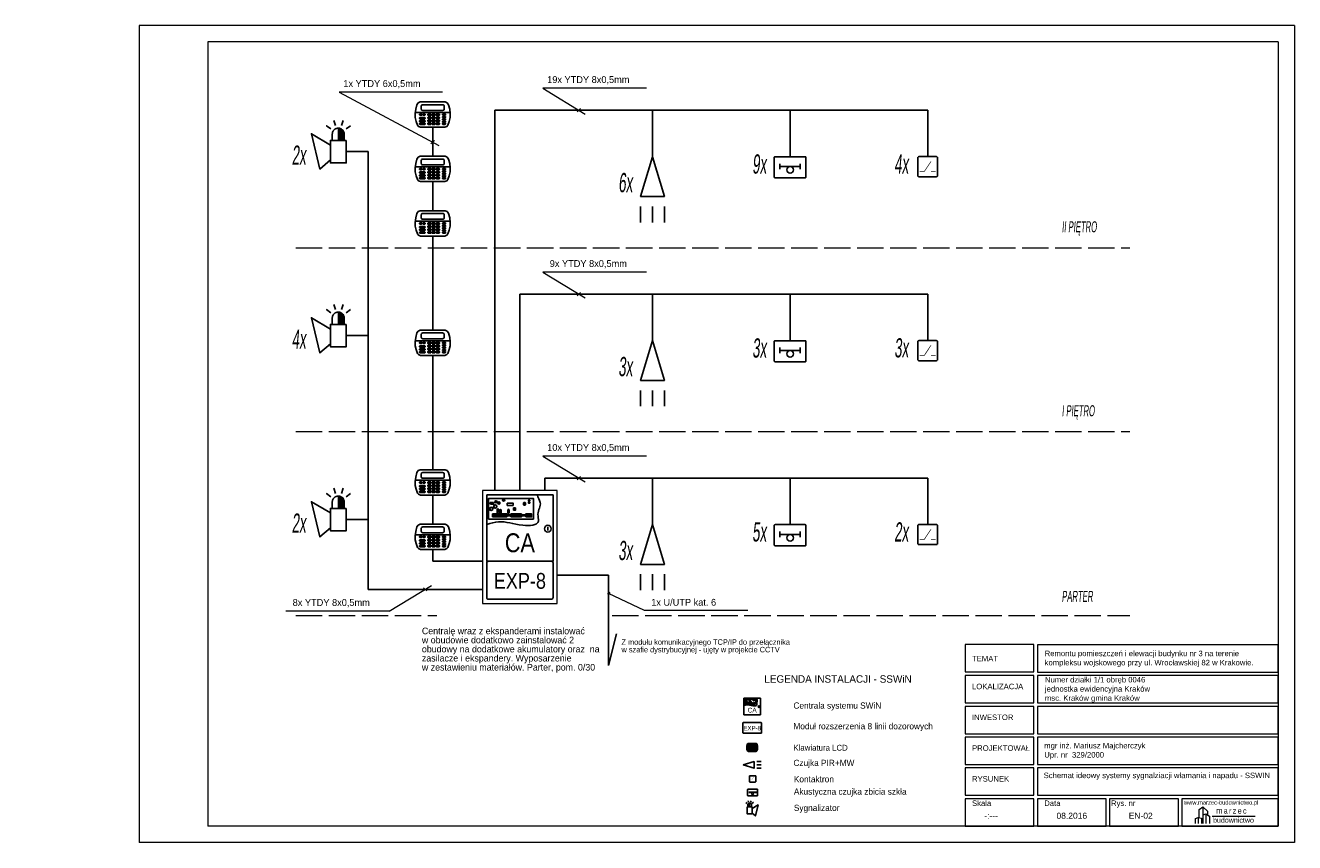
# Model space of a CAD drawing. Header units: centimetres. Extents: x 74448 to 96987, y -37016 to -10817.
# Tile 110 of 174: x 83427 to 88040, y -37016 to -34046. Entities that reach past the tile are written whole.
import ezdxf
from ezdxf.enums import TextEntityAlignment as Align

# ---------------------------------------------------------------- set-up
doc = ezdxf.new("R2010")
doc.units = ezdxf.units.CM
doc.header["$LTSCALE"] = 0.02
doc.linetypes.add('ACAD_ISO02W100', pattern=[15, 12, -3])
doc.layers.get('0').update_dxf_attribs({"color": 8, "lineweight": 13})
doc.layers.add('_pk_opis legenda', color=7, linetype='Continuous')
doc.layers.add('okablowanie', color=7, linetype='Continuous')
for name, color, linetype, lineweight in [('_pk_tabelka', 7, 'Continuous', 15), ('CCTV', 7, 'Continuous', 25), ('ei30', 8, 'Continuous', 13), ('linia', 7, 'Continuous', 5), ('SSWiN', 7, 'Continuous', 25)]:
    doc.layers.add(name, color=color, linetype=linetype, lineweight=lineweight)
doc.styles.add('1-100', font='arial.ttf', dxfattribs={"width": 0.5, "oblique": 5, "height": 20})
doc.styles.add('AAT', font='ARIALN.TTF')
doc.styles.add('ARCH. STANDARD', font='arial.ttf')
doc.styles.get("Standard").update_dxf_attribs({"font": 'arial.ttf', "height": 12})
doc.styles.add('Tomasz_W legenda', font='TCM_____.TTF')

# ---------------------------------------------------------------- blocks, each defined once
blk = doc.blocks.new('AAT_PIR')
at = {"ltscale": 50}
blk.add_lwpolyline([(0, 0), (22.5, 6.75), (22.5, -6.75)], close=True, dxfattribs=at)
for points in [[(28.125, 6.75), (37.125, 6.75)], [(28.125, 0), (37.125, 0)], [(28.125, -6.75), (37.125, -6.75)]]:
    blk.add_lwpolyline(points, dxfattribs=at)
blk = doc.blocks.new('AAT_EKSPENDER 8WE')
blk.add_lwpolyline([(18, -12.02), (1, -12.02, -0.414214), (0, -11.02), (0, 11.02, -0.414214), (1, 12.02), (41.04, 12.02, -0.414214), (42.04, 11.02), (42.04, -11.02, -0.414214), (41.04, -12.02), (1, -12.02)], format="xyb")
at = {"insert": (21.02, -0.5), "char_height": 10, "width": 40.0448, "attachment_point": 5, "style": 'AAT'}
blk.add_mtext('EXP-8', dxfattribs=at)
blk = doc.blocks.new('AAT_CENTRALA SWN')
h = blk.add_hatch(color=256)
h.dxf.hatch_style = 1
h.paths.add_polyline_path([(4.95, 8.88), (4.62, 8.88), (4.62, 8.55), (4.95, 8.55)])
h = blk.add_hatch(color=256)
h.dxf.hatch_style = 1
h.paths.add_polyline_path([(5.82, 8.88), (5.49, 8.88), (5.49, 8.55), (5.82, 8.55)])
h = blk.add_hatch(color=256)
h.dxf.hatch_style = 1
h.paths.add_polyline_path([(6.69, 8.88), (6.36, 8.88), (6.36, 8.55), (6.69, 8.55)])
h = blk.add_hatch(color=256)
h.dxf.hatch_style = 1
h.paths.add_polyline_path([(7.56, 8.88), (7.23, 8.88), (7.23, 8.55), (7.56, 8.55)])
h = blk.add_hatch(color=256)
h.dxf.hatch_style = 1
h.paths.add_polyline_path([(8.43, 8.88), (8.11, 8.88), (8.11, 8.55), (8.43, 8.55)])
h = blk.add_hatch(color=256)
h.dxf.hatch_style = 1
h.paths.add_polyline_path([(9.31, 8.88), (8.98, 8.88), (8.98, 8.55), (9.31, 8.55)])
h = blk.add_hatch(color=256)
h.dxf.hatch_style = 1
h.paths.add_polyline_path([(10.18, 8.88), (9.85, 8.88), (9.85, 8.55), (10.18, 8.55)])
h = blk.add_hatch(color=256)
h.dxf.hatch_style = 1
h.paths.add_polyline_path([(11.05, 8.88), (10.72, 8.88), (10.72, 8.55), (11.05, 8.55)])
h = blk.add_hatch(color=256)
h.dxf.hatch_style = 1
h.paths.add_polyline_path([(11.92, 8.88), (11.59, 8.88), (11.59, 8.55), (11.92, 8.55)])
h = blk.add_hatch(color=256)
h.dxf.hatch_style = 1
h.paths.add_polyline_path([(12.79, 8.88), (12.46, 8.88), (12.46, 8.55), (12.79, 8.55)])
h = blk.add_hatch(color=256)
h.dxf.hatch_style = 1
h.paths.add_polyline_path([(13.66, 8.88), (13.33, 8.88), (13.33, 8.55), (13.66, 8.55)])
h = blk.add_hatch(color=256)
h.dxf.hatch_style = 1
h.paths.add_polyline_path([(14.53, 8.88), (14.21, 8.88), (14.21, 8.55), (14.53, 8.55)])
h = blk.add_hatch(color=256)
h.dxf.hatch_style = 1
h.paths.add_polyline_path([(18.53, 8.88), (18.2, 8.88), (18.2, 8.55), (18.53, 8.55)])
h = blk.add_hatch(color=256)
h.dxf.hatch_style = 1
h.paths.add_polyline_path([(19.4, 8.88), (19.07, 8.88), (19.07, 8.55), (19.4, 8.55)])
h = blk.add_hatch(color=256)
h.dxf.hatch_style = 1
h.paths.add_polyline_path([(20.27, 8.88), (19.94, 8.88), (19.94, 8.55), (20.27, 8.55)])
h = blk.add_hatch(color=256)
h.dxf.hatch_style = 1
h.paths.add_polyline_path([(21.14, 8.88), (20.81, 8.88), (20.81, 8.55), (21.14, 8.55)])
h = blk.add_hatch(color=256)
h.dxf.hatch_style = 1
h.paths.add_polyline_path([(22.01, 8.88), (21.68, 8.88), (21.68, 8.55), (22.01, 8.55)])
h = blk.add_hatch(color=256)
h.dxf.hatch_style = 1
h.paths.add_polyline_path([(22.88, 8.88), (22.55, 8.88), (22.55, 8.55), (22.88, 8.55)])
h = blk.add_hatch(color=256)
h.dxf.hatch_style = 1
h.paths.add_polyline_path([(23.75, 8.88), (23.43, 8.88), (23.43, 8.55), (23.75, 8.55)])
h = blk.add_hatch(color=256)
h.dxf.hatch_style = 1
h.paths.add_polyline_path([(24.63, 8.88), (24.3, 8.88), (24.3, 8.55), (24.63, 8.55)])
h = blk.add_hatch(color=256)
h.dxf.hatch_style = 1
h.paths.add_polyline_path([(25.5, 8.88), (25.17, 8.88), (25.17, 8.55), (25.5, 8.55)])
h = blk.add_hatch(color=256)
h.dxf.hatch_style = 1
h.paths.add_polyline_path([(29.49, 8.88), (29.16, 8.88), (29.16, 8.55), (29.49, 8.55)])
h = blk.add_hatch(color=256)
h.dxf.hatch_style = 1
h.paths.add_polyline_path([(30.36, 8.88), (30.03, 8.88), (30.03, 8.55), (30.36, 8.55)])
h = blk.add_hatch(color=256)
h.dxf.hatch_style = 1
h.paths.add_polyline_path([(31.23, 8.88), (30.9, 8.88), (30.9, 8.55), (31.23, 8.55)])
h = blk.add_hatch(color=256)
h.dxf.hatch_style = 1
h.paths.add_polyline_path([(32.1, 8.88), (31.77, 8.88), (31.77, 8.55), (32.1, 8.55)])
h = blk.add_hatch(color=256)
h.dxf.hatch_style = 1
h.paths.add_polyline_path([(32.97, 8.88), (32.65, 8.88), (32.65, 8.55), (32.97, 8.55)])
for p, q in [((3.96, 18.97), (3.96, 17.83)), ((31.91, 20.69), (30.97, 20.69)), ((30.97, 20.69), (30.97, 20.62)), ((30.97, 19.98), (30.97, 20.04)), ((31.91, 19.98), (30.97, 19.98)), ((31.91, 19.27), (30.97, 19.27)), ((30.97, 19.27), (30.97, 19.2)), ((31.01, 20.69), (31.01, 20.62)), ((31.01, 19.98), (31.01, 20.04)), ((31.01, 19.27), (31.01, 19.2)), ((31.06, 20.69), (31.06, 20.62)), ((31.06, 19.98), (31.06, 20.04)), ((31.06, 19.27), (31.06, 19.2)), ((31.1, 20.69), (31.1, 20.62)), ((31.1, 19.98), (31.1, 20.04)), ((31.1, 19.27), (31.1, 19.2)), ((31.15, 20.69), (31.15, 20.62)), ((31.15, 19.98), (31.15, 20.04)), ((31.15, 19.27), (31.15, 19.2)), ((31.19, 20.69), (31.19, 20.62)), ((31.19, 19.98), (31.19, 20.04)), ((31.19, 19.27), (31.19, 19.2)), ((31.24, 20.69), (31.24, 20.62)), ((31.24, 19.98), (31.24, 20.04)), ((31.24, 19.27), (31.24, 19.2)), ((31.28, 20.69), (31.28, 20.62)), ((31.28, 19.98), (31.28, 20.04)), ((31.28, 19.27), (31.28, 19.2)), ((31.33, 20.69), (31.33, 20.62)), ((31.33, 19.98), (31.33, 20.04)), ((31.33, 19.27), (31.33, 19.2)), ((31.37, 20.69), (31.37, 20.62)), ((31.37, 19.98), (31.37, 20.04)), ((31.37, 19.27), (31.37, 19.2)), ((31.41, 20.69), (31.41, 20.62)), ((31.41, 19.27), (31.41, 19.2)), ((31.42, 19.98), (31.42, 20.04)), ((31.46, 20.69), (31.46, 20.62)), ((31.46, 19.98), (31.46, 20.04)), ((31.46, 19.27), (31.46, 19.2)), ((31.5, 20.69), (31.5, 20.62)), ((31.5, 19.27), (31.5, 19.2)), ((31.51, 19.98), (31.51, 20.04)), ((31.55, 20.69), (31.55, 20.62)), ((31.55, 19.98), (31.55, 20.04)), ((31.55, 19.27), (31.55, 19.2)), ((31.59, 20.69), (31.59, 20.62)), ((31.59, 19.98), (31.59, 20.04)), ((31.59, 19.27), (31.59, 19.2)), ((31.64, 20.69), (31.64, 20.62)), ((31.64, 19.98), (31.64, 20.04)), ((31.64, 19.27), (31.64, 19.2)), ((31.68, 20.69), (31.68, 20.62)), ((31.68, 19.98), (31.68, 20.04)), ((31.68, 19.27), (31.68, 19.2)), ((31.73, 20.69), (31.73, 20.62)), ((31.73, 19.98), (31.73, 20.04)), ((31.73, 19.27), (31.73, 19.2)), ((31.77, 20.69), (31.77, 20.62)), ((31.77, 19.98), (31.77, 20.04)), ((31.77, 19.27), (31.77, 19.2)), ((31.82, 20.69), (31.82, 20.62)), ((31.82, 19.98), (31.82, 20.04)), ((31.82, 19.27), (31.82, 19.2)), ((31.86, 20.69), (31.86, 20.62)), ((31.86, 19.98), (31.86, 20.04)), ((31.86, 19.27), (31.86, 19.2)), ((31.91, 20.69), (31.91, 20.62)), ((31.91, 19.98), (31.91, 20.04)), ((31.91, 19.27), (31.91, 19.2)), ((4.65, 9.79), (4.94, 10.02)), ((5.52, 9.79), (5.81, 10.02)), ((6.4, 9.79), (6.69, 10.02)), ((7.27, 9.79), (7.56, 10.02)), ((8.78, 12.63), (7.64, 12.63)), ((8.14, 9.79), (8.43, 10.02)), ((9.01, 9.79), (9.3, 10.02)), ((10.82, 12.19), (9.68, 12.19)), ((9.88, 9.79), (10.17, 10.02)), ((10.75, 9.79), (11.04, 10.02)), ((11.62, 9.79), (11.91, 10.02)), ((12.5, 9.79), (12.78, 10.02)), ((13.37, 9.79), (13.66, 10.02)), ((14.24, 9.79), (14.53, 10.02)), ((14.8, 9.76), (17.92, 9.76)), ((16.71, 12.24), (15.57, 12.24)), ((18.23, 9.79), (18.52, 10.02)), ((19.1, 9.79), (19.39, 10.02)), ((19.95, 13.23), (19.95, 14.91)), ((19.95, 14.91), (20.07, 14.91)), ((19.95, 14.83), (20.07, 14.83)), ((19.95, 14.75), (20.07, 14.75)), ((19.95, 14.67), (20.07, 14.67)), ((19.95, 14.59), (20.07, 14.59)), ((19.95, 14.51), (20.07, 14.51)), ((19.95, 14.43), (20.07, 14.43)), ((19.95, 14.35), (20.07, 14.35)), ((19.95, 14.27), (20.07, 14.27)), ((19.95, 14.19), (20.07, 14.19)), ((19.95, 14.11), (20.07, 14.11)), ((19.95, 14.03), (20.07, 14.03)), ((19.95, 13.95), (20.07, 13.95)), ((19.95, 13.87), (20.07, 13.87)), ((19.95, 13.79), (20.07, 13.79)), ((19.95, 13.71), (20.07, 13.71)), ((19.95, 13.63), (20.07, 13.63)), ((19.95, 13.55), (20.07, 13.55)), ((19.95, 13.47), (20.07, 13.47)), ((19.95, 13.39), (20.07, 13.39)), ((19.95, 13.31), (20.07, 13.31)), ((19.95, 13.23), (20.07, 13.23)), ((19.97, 9.79), (20.26, 10.02)), ((20.84, 9.79), (21.13, 10.02)), ((21.22, 14.91), (21.1, 14.91)), ((21.22, 14.83), (21.1, 14.83)), ((21.22, 14.75), (21.1, 14.75)), ((21.22, 14.67), (21.1, 14.67)), ((21.22, 14.59), (21.1, 14.59)), ((21.22, 14.51), (21.1, 14.51)), ((21.22, 14.43), (21.1, 14.43)), ((21.22, 14.35), (21.1, 14.35)), ((21.22, 14.27), (21.1, 14.27)), ((21.22, 14.19), (21.1, 14.19)), ((21.22, 14.11), (21.1, 14.11)), ((21.22, 14.03), (21.1, 14.03)), ((21.22, 13.95), (21.1, 13.95)), ((21.22, 13.87), (21.1, 13.87)), ((21.22, 13.79), (21.1, 13.79)), ((21.22, 13.71), (21.1, 13.71)), ((21.22, 13.63), (21.1, 13.63)), ((21.22, 13.55), (21.1, 13.55)), ((21.22, 13.47), (21.1, 13.47)), ((21.22, 13.39), (21.1, 13.39)), ((21.22, 13.31), (21.1, 13.31)), ((21.22, 13.23), (21.1, 13.23)), ((21.22, 13.23), (21.22, 14.91)), ((21.72, 9.79), (22, 10.02)), ((22.59, 9.79), (22.88, 10.02)), ((23.46, 9.79), (23.75, 10.02)), ((24.33, 9.79), (24.62, 10.02)), ((25.2, 9.79), (25.49, 10.02)), ((25.76, 9.76), (28.88, 9.76)), ((27.38, 17.11), (27.38, 18.79)), ((27.38, 18.79), (27.5, 18.79)), ((27.38, 18.71), (27.5, 18.71)), ((27.38, 18.63), (27.5, 18.63)), ((27.38, 18.55), (27.5, 18.55)), ((27.38, 18.47), (27.5, 18.47)), ((27.38, 18.39), (27.5, 18.39)), ((27.38, 18.31), (27.5, 18.31)), ((27.38, 18.23), (27.5, 18.23)), ((27.38, 18.15), (27.5, 18.15)), ((27.38, 18.07), (27.5, 18.07)), ((27.38, 17.99), (27.5, 17.99)), ((27.38, 17.91), (27.5, 17.91)), ((27.38, 17.83), (27.5, 17.83)), ((27.38, 17.75), (27.5, 17.75)), ((27.38, 17.67), (27.5, 17.67)), ((27.38, 17.59), (27.5, 17.59)), ((27.38, 17.51), (27.5, 17.51)), ((27.38, 17.43), (27.5, 17.43)), ((27.38, 17.35), (27.5, 17.35)), ((27.38, 17.27), (27.5, 17.27)), ((27.38, 17.19), (27.5, 17.19)), ((27.38, 17.11), (27.5, 17.11)), ((28.65, 18.79), (28.53, 18.79)), ((28.65, 18.71), (28.53, 18.71)), ((28.65, 18.63), (28.53, 18.63)), ((28.65, 18.55), (28.53, 18.55)), ((28.65, 18.47), (28.53, 18.47)), ((28.65, 18.39), (28.53, 18.39)), ((28.65, 18.31), (28.53, 18.31)), ((28.65, 18.23), (28.53, 18.23)), ((28.65, 18.15), (28.53, 18.15)), ((28.65, 18.07), (28.53, 18.07)), ((28.65, 17.99), (28.53, 17.99)), ((28.65, 17.91), (28.53, 17.91)), ((28.65, 17.83), (28.53, 17.83)), ((28.65, 17.75), (28.53, 17.75)), ((28.65, 17.67), (28.53, 17.67)), ((28.65, 17.59), (28.53, 17.59)), ((28.65, 17.51), (28.53, 17.51)), ((28.65, 17.43), (28.53, 17.43)), ((28.65, 17.35), (28.53, 17.35)), ((28.65, 17.27), (28.53, 17.27)), ((28.65, 17.19), (28.53, 17.19)), ((28.65, 17.11), (28.53, 17.11)), ((28.65, 17.11), (28.65, 18.79)), ((29.19, 9.79), (29.48, 10.02)), ((30.06, 9.79), (30.35, 10.02)), ((30.94, 9.79), (31.23, 10.02)), ((30.97, 18.55), (30.97, 18.62)), ((31.91, 18.55), (30.97, 18.55)), ((31.01, 18.55), (31.01, 18.62)), ((31.06, 18.55), (31.06, 18.62)), ((31.1, 18.55), (31.1, 18.62)), ((31.15, 18.55), (31.15, 18.62)), ((31.19, 18.55), (31.19, 18.62)), ((31.24, 18.55), (31.24, 18.62)), ((31.28, 18.55), (31.28, 18.62)), ((31.33, 18.55), (31.33, 18.62)), ((31.37, 18.55), (31.37, 18.62)), ((31.42, 18.55), (31.42, 18.62)), ((31.46, 18.55), (31.46, 18.62)), ((31.51, 18.55), (31.51, 18.62)), ((31.55, 18.55), (31.55, 18.62)), ((31.59, 18.55), (31.59, 18.62)), ((31.64, 18.55), (31.64, 18.62)), ((31.68, 18.55), (31.68, 18.62)), ((31.73, 18.55), (31.73, 18.62)), ((31.77, 18.55), (31.77, 18.62)), ((31.81, 9.79), (32.1, 10.02)), ((31.82, 18.55), (31.82, 18.62)), ((31.86, 18.55), (31.86, 18.62)), ((31.91, 18.55), (31.91, 18.62)), ((32.68, 9.79), (32.97, 10.02)), ((4.34, 9.36), (5.21, 9.36)), ((5.21, 9.36), (6.08, 9.36)), ((6.08, 9.36), (6.95, 9.36)), ((6.95, 9.36), (7.83, 9.36)), ((7.83, 9.36), (8.7, 9.36)), ((8.7, 9.36), (9.57, 9.36)), ((9.57, 9.36), (10.44, 9.36)), ((10.44, 9.36), (11.31, 9.36)), ((11.31, 9.36), (12.18, 9.36)), ((12.18, 9.36), (13.05, 9.36)), ((13.05, 9.36), (13.93, 9.36)), ((13.93, 9.36), (14.8, 9.36)), ((14.8, 8.96), (17.92, 8.96)), ((17.92, 9.36), (18.79, 9.36)), ((18.79, 9.36), (19.66, 9.36)), ((19.66, 9.36), (20.53, 9.36)), ((20.53, 9.36), (21.4, 9.36)), ((21.4, 9.36), (22.27, 9.36)), ((22.27, 9.36), (23.15, 9.36)), ((23.15, 9.36), (24.02, 9.36)), ((24.02, 9.36), (24.89, 9.36)), ((24.89, 9.36), (25.76, 9.36)), ((25.76, 8.96), (28.88, 8.96)), ((28.88, 9.36), (29.75, 9.36)), ((29.75, 9.36), (30.62, 9.36)), ((30.62, 9.36), (31.49, 9.36)), ((31.49, 9.36), (32.37, 9.36)), ((32.37, 9.36), (33.24, 9.36))]:
    blk.add_line(p, q)
for points in [[(0, 24.58), (49.15, 24.58), (49.15, -24.58), (0, -24.58)], [(34.6, 6.67), (1.37, 6.67), (1.37, 22), (34.6, 22)], [(3.17, 18.84), (2.57, 18.84), (2.57, 18.72), (3.17, 18.72)], [(5.15, 18.97), (3.17, 18.97), (3.17, 17.83), (5.15, 17.83)], [(27.5, 17.04), (27.5, 18.86), (28.53, 18.86), (28.53, 17.04)], [(31.95, 20.04), (30.93, 20.04), (30.93, 20.62), (31.95, 20.62)], [(31.95, 18.62), (30.93, 18.62), (30.93, 19.2), (31.95, 19.2)], [(3.17, 18.47), (2.15, 18.47), (2.15, 18.34), (3.17, 18.34)], [(3.17, 17.97), (2.57, 17.97), (2.57, 18.08), (3.17, 18.08)], [(4.34, 8.29), (4.34, 10.44), (5.21, 10.44), (5.21, 8.29)], [(5.21, 8.29), (5.21, 10.44), (6.08, 10.44), (6.08, 8.29)], [(6.08, 8.29), (6.08, 10.44), (6.95, 10.44), (6.95, 8.29)], [(6.95, 8.29), (6.95, 10.44), (7.83, 10.44), (7.83, 8.29)], [(8.78, 11.45), (8.78, 13.43), (7.64, 13.43), (7.64, 11.45)], [(7.77, 13.43), (7.77, 14.03), (7.89, 14.03), (7.89, 13.43)], [(7.83, 8.29), (7.83, 10.44), (8.7, 10.44), (8.7, 8.29)], [(8.27, 13.43), (8.27, 14.44), (8.14, 14.44), (8.14, 13.43)], [(8.64, 13.43), (8.64, 14.03), (8.53, 14.03), (8.53, 13.43)], [(8.7, 8.29), (8.7, 10.44), (9.57, 10.44), (9.57, 8.29)], [(9.57, 8.29), (9.57, 10.44), (10.44, 10.44), (10.44, 8.29)], [(10.82, 11), (10.82, 12.98), (9.68, 12.98), (9.68, 11)], [(9.82, 12.98), (9.82, 13.58), (9.93, 13.58), (9.93, 12.98)], [(10.31, 12.98), (10.31, 14), (10.18, 14), (10.18, 12.98)], [(10.44, 8.29), (10.44, 10.44), (11.31, 10.44), (11.31, 8.29)], [(10.68, 12.98), (10.68, 13.58), (10.57, 13.58), (10.57, 12.98)], [(11.31, 8.29), (11.31, 10.44), (12.18, 10.44), (12.18, 8.29)], [(12.18, 8.29), (12.18, 10.44), (13.05, 10.44), (13.05, 8.29)], [(13.05, 8.29), (13.05, 10.44), (13.93, 10.44), (13.93, 8.29)], [(13.93, 8.29), (13.93, 10.44), (14.8, 10.44), (14.8, 8.29)], [(15.23, 18.51), (19.54, 18.51), (19.54, 16.77), (15.23, 16.77)], [(16.71, 11.06), (16.71, 13.03), (15.57, 13.03), (15.57, 11.06)], [(15.71, 13.03), (15.71, 13.64), (15.82, 13.64), (15.82, 13.03)], [(16.21, 13.03), (16.21, 14.05), (16.08, 14.05), (16.08, 13.03)], [(16.57, 13.03), (16.57, 13.64), (16.46, 13.64), (16.46, 13.03)], [(17.92, 8.29), (17.92, 10.44), (18.79, 10.44), (18.79, 8.29)], [(18.79, 8.29), (18.79, 10.44), (19.66, 10.44), (19.66, 8.29)], [(19.66, 8.29), (19.66, 10.44), (20.53, 10.44), (20.53, 8.29)], [(20.07, 13.16), (20.07, 14.98), (21.1, 14.98), (21.1, 13.16)], [(20.53, 8.29), (20.53, 10.44), (21.4, 10.44), (21.4, 8.29)], [(21.4, 8.29), (21.4, 10.44), (22.27, 10.44), (22.27, 8.29)], [(22.27, 8.29), (22.27, 10.44), (23.15, 10.44), (23.15, 8.29)], [(23.15, 8.29), (23.15, 10.44), (24.02, 10.44), (24.02, 8.29)], [(24.02, 8.29), (24.02, 10.44), (24.89, 10.44), (24.89, 8.29)], [(24.89, 8.29), (24.89, 10.44), (25.76, 10.44), (25.76, 8.29)], [(28.88, 8.29), (28.88, 10.44), (29.75, 10.44), (29.75, 8.29)], [(29.75, 8.29), (29.75, 10.44), (30.62, 10.44), (30.62, 8.29)], [(30.62, 8.29), (30.62, 10.44), (31.49, 10.44), (31.49, 8.29)], [(31.49, 8.29), (31.49, 10.44), (32.37, 10.44), (32.37, 8.29)], [(32.37, 8.29), (32.37, 10.44), (33.24, 10.44), (33.24, 8.29)], [(4.62, 8.55), (4.62, 8.88), (4.95, 8.88), (4.95, 8.55)], [(5.49, 8.55), (5.49, 8.88), (5.82, 8.88), (5.82, 8.55)], [(6.36, 8.55), (6.36, 8.88), (6.69, 8.88), (6.69, 8.55)], [(7.23, 8.55), (7.23, 8.88), (7.56, 8.88), (7.56, 8.55)], [(8.11, 8.55), (8.11, 8.88), (8.43, 8.88), (8.43, 8.55)], [(8.98, 8.55), (8.98, 8.88), (9.31, 8.88), (9.31, 8.55)], [(9.85, 8.55), (9.85, 8.88), (10.18, 8.88), (10.18, 8.55)], [(10.72, 8.55), (10.72, 8.88), (11.05, 8.88), (11.05, 8.55)], [(11.59, 8.55), (11.59, 8.88), (11.92, 8.88), (11.92, 8.55)], [(12.46, 8.55), (12.46, 8.88), (12.79, 8.88), (12.79, 8.55)], [(13.33, 8.55), (13.33, 8.88), (13.66, 8.88), (13.66, 8.55)], [(14.21, 8.55), (14.21, 8.88), (14.53, 8.88), (14.53, 8.55)], [(18.2, 8.55), (18.2, 8.88), (18.53, 8.88), (18.53, 8.55)], [(19.07, 8.55), (19.07, 8.88), (19.4, 8.88), (19.4, 8.55)], [(19.94, 8.55), (19.94, 8.88), (20.27, 8.88), (20.27, 8.55)], [(20.81, 8.55), (20.81, 8.88), (21.14, 8.88), (21.14, 8.55)], [(21.68, 8.55), (21.68, 8.88), (22.01, 8.88), (22.01, 8.55)], [(22.55, 8.55), (22.55, 8.88), (22.88, 8.88), (22.88, 8.55)], [(23.43, 8.55), (23.43, 8.88), (23.75, 8.88), (23.75, 8.55)], [(24.3, 8.55), (24.3, 8.88), (24.63, 8.88), (24.63, 8.55)], [(25.17, 8.55), (25.17, 8.88), (25.5, 8.88), (25.5, 8.55)], [(29.16, 8.55), (29.16, 8.88), (29.49, 8.88), (29.49, 8.55)], [(30.03, 8.55), (30.03, 8.88), (30.36, 8.88), (30.36, 8.55)], [(30.9, 8.55), (30.9, 8.88), (31.23, 8.88), (31.23, 8.55)], [(31.77, 8.55), (31.77, 8.88), (32.1, 8.88), (32.1, 8.55)], [(32.65, 8.55), (32.65, 8.88), (32.97, 8.88), (32.97, 8.55)]]:
    blk.add_lwpolyline(points, close=True)
blk.add_lwpolyline([(45.32, -1.83), (45.32, 0.86)])
for centre, radius in [((6.86, 19.51), 0.775), ((6.86, 19.51), 0.649), ((9.06, 18.61), 0.775), ((9.06, 18.61), 0.649), ((12.55, 20.84), 0.775), ((12.55, 20.84), 0.649), ((3.32, 14.24), 1.25), ((3.32, 14.24), 1.13), ((4.69, 18.41), 0.309), ((4.8, 9.9), 0.184), ((6.29, 16), 1.25), ((6.29, 16), 1.13), ((5.67, 9.9), 0.184), ((6.54, 9.9), 0.184), ((7.41, 9.9), 0.184), ((8.22, 11.9), 0.309), ((8.28, 9.9), 0.184), ((9.15, 9.9), 0.184), ((10.03, 9.9), 0.184), ((10.26, 11.46), 0.309), ((10.9, 9.9), 0.184), ((11.77, 9.9), 0.184), ((12.64, 9.9), 0.184), ((13.51, 9.9), 0.184), ((14.38, 9.9), 0.184), ((16.15, 11.51), 0.309), ((18.37, 9.9), 0.184), ((19.25, 9.9), 0.184), ((20.12, 9.9), 0.184), ((20.99, 9.9), 0.184), ((21.86, 9.9), 0.184), ((22.73, 9.9), 0.184), ((23.6, 9.9), 0.184), ((24.47, 9.9), 0.184), ((25.35, 9.9), 0.184), ((29.34, 9.9), 0.184), ((30.21, 9.9), 0.184), ((31.08, 9.9), 0.184), ((31.95, 9.9), 0.184), ((32.82, 9.9), 0.184), ((45.32, -0.45), 2.52)]:
    blk.add_circle(centre, radius)
blk.add_spline([(0, 2.61), (8.8, 4.68), (26.8, 2.04), (38.32, 5.12), (37.94, 10.22), (39.7, 18.97), (37.69, 24.51), (37.69, 24.58)], degree=3)
at = {"insert": (24.58, -10.98), "char_height": 14, "width": 49.1508, "attachment_point": 5, "style": 'AAT'}
blk.add_mtext('CA', dxfattribs=at)
blk = doc.blocks.new('AAT_KLAW_LCD')
for points in [[(13.08, 10.24), (3.63, 10.24), (2.19, 9.58), (1.17, 8.14), (0.3, 4.78), (0, 1.5), (0, -1.5), (0.6, -4.39), (1.65, -7.24), (2.37, -8.17), (4, -8.8), (13.08, -8.8)], [(13.08, 10.24), (22.52, 10.24), (23.96, 9.58), (24.98, 8.14), (25.86, 4.78), (26.16, 1.5), (26.16, -1.5), (25.56, -4.39), (24.5, -7.24), (23.78, -8.17), (22.16, -8.8), (13.08, -8.8)], [(0.08, 2.34), (13.08, 2.34)], [(26.08, 2.34), (13.08, 2.34)]]:
    blk.add_lwpolyline(points)
for points in [[(3.65, 1.16), (4.62, 1.16, -0.414214), (5.02, 0.76), (5.02, 0.58, -0.414214), (4.62, 0.18), (3.65, 0.18, -0.414214), (3.25, 0.58), (3.25, 0.76, -0.414214)], [(6.02, 1.16), (6.98, 1.16, -0.414214), (7.38, 0.76), (7.38, 0.58, -0.414214), (6.98, 0.18), (6.02, 0.18, -0.414214), (5.62, 0.58), (5.62, 0.76, -0.414214)], [(9.88, 1.16), (11.44, 1.16, -0.414214), (11.84, 0.76), (11.84, 0.36, -0.414214), (11.44, -0.04), (9.88, -0.04, -0.414214), (9.48, 0.36), (9.48, 0.76, -0.414214)], [(12.94, 1.16), (14.51, 1.16, -0.414214), (14.91, 0.76), (14.91, 0.36, -0.414214), (14.51, -0.04), (12.94, -0.04, -0.414214), (12.54, 0.36), (12.54, 0.76, -0.414214)], [(16.17, 1.16), (17.73, 1.16, -0.414214), (18.13, 0.76), (18.13, 0.36, -0.414214), (17.73, -0.04), (16.17, -0.04, -0.414214), (15.77, 0.36), (15.77, 0.76, -0.414214)], [(20.87, 1.16), (22.42, 1.16, -0.414214), (22.82, 0.76), (22.82, 0.58, -0.414214), (22.42, 0.18), (20.87, 0.18, -0.414214), (20.47, 0.58), (20.47, 0.76, -0.414214)], [(3.65, -1.53), (6.98, -1.53, -0.414214), (7.38, -1.93), (7.38, -2.12, -0.414214), (6.98, -2.52), (3.65, -2.52, -0.414214), (3.25, -2.12), (3.25, -1.93, -0.414214)], [(3.65, -3.7), (6.98, -3.7, -0.414214), (7.38, -4.1), (7.38, -4.28, -0.414214), (6.98, -4.68), (3.65, -4.68, -0.414214), (3.25, -4.28), (3.25, -4.1, -0.414214)], [(3.65, -5.77), (6.98, -5.77, -0.414214), (7.38, -6.17), (7.38, -6.36, -0.414214), (6.98, -6.76), (3.65, -6.76, -0.414214), (3.25, -6.36), (3.25, -6.17, -0.414214)], [(9.88, -1.13), (11.44, -1.13, -0.414214), (11.84, -1.53), (11.84, -1.93, -0.414214), (11.44, -2.33), (9.88, -2.33, -0.414214), (9.48, -1.93), (9.48, -1.53, -0.414214)], [(9.88, -3.37), (11.44, -3.37, -0.414214), (11.84, -3.77), (11.84, -4.17, -0.414214), (11.44, -4.57), (9.88, -4.57, -0.414214), (9.48, -4.17), (9.48, -3.77, -0.414214)], [(9.88, -5.55), (11.44, -5.55, -0.414214), (11.84, -5.95), (11.84, -6.35, -0.414214), (11.44, -6.75), (9.88, -6.75, -0.414214), (9.48, -6.35), (9.48, -5.95, -0.414214)], [(12.94, -1.13), (14.51, -1.13, -0.414214), (14.91, -1.53), (14.91, -1.93, -0.414214), (14.51, -2.33), (12.94, -2.33, -0.414214), (12.54, -1.93), (12.54, -1.53, -0.414214)], [(12.94, -3.37), (14.51, -3.37, -0.414214), (14.91, -3.77), (14.91, -4.17, -0.414214), (14.51, -4.57), (12.94, -4.57, -0.414214), (12.54, -4.17), (12.54, -3.77, -0.414214)], [(12.94, -5.55), (14.51, -5.55, -0.414214), (14.91, -5.95), (14.91, -6.35, -0.414214), (14.51, -6.75), (12.94, -6.75, -0.414214), (12.54, -6.35), (12.54, -5.95, -0.414214)], [(16.17, -1.13), (17.73, -1.13, -0.414214), (18.13, -1.53), (18.13, -1.93, -0.414214), (17.73, -2.33), (16.17, -2.33, -0.414214), (15.77, -1.93), (15.77, -1.53, -0.414214)], [(16.17, -3.37), (17.73, -3.37, -0.414214), (18.13, -3.77), (18.13, -4.17, -0.414214), (17.73, -4.57), (16.17, -4.57, -0.414214), (15.77, -4.17), (15.77, -3.77, -0.414214)], [(16.17, -5.55), (17.73, -5.55, -0.414214), (18.13, -5.95), (18.13, -6.35, -0.414214), (17.73, -6.75), (16.17, -6.75, -0.414214), (15.77, -6.35), (15.77, -5.95, -0.414214)], [(20.87, -0.65), (22.42, -0.65, -0.414214), (22.82, -1.05), (22.82, -1.24, -0.414214), (22.42, -1.64), (20.87, -1.64, -0.414214), (20.47, -1.24), (20.47, -1.05, -0.414214)], [(20.87, -2.39), (22.42, -2.39, -0.414214), (22.82, -2.79), (22.82, -2.98, -0.414214), (22.42, -3.38), (20.87, -3.38, -0.414214), (20.47, -2.98), (20.47, -2.79, -0.414214)], [(20.87, -4.19), (22.42, -4.19, -0.414214), (22.82, -4.59), (22.82, -4.78, -0.414214), (22.42, -5.18), (20.87, -5.18, -0.414214), (20.47, -4.78), (20.47, -4.59, -0.414214)], [(20.87, -5.76), (22.42, -5.76, -0.414214), (22.82, -6.16), (22.82, -6.35, -0.414214), (22.42, -6.75), (20.87, -6.75, -0.414214), (20.47, -6.35), (20.47, -6.16, -0.414214)]]:
    blk.add_lwpolyline(points, format="xyb", close=True)
for points in [[(13.08, 8.13), (5.48, 8.13, 0.414214), (4.48, 7.13), (4.48, 4.83, 0.414214), (5.48, 3.83), (13.08, 3.83)], [(13.08, 8.13), (20.68, 8.13, -0.414214), (21.68, 7.13), (21.68, 4.83, -0.414214), (20.68, 3.83), (13.08, 3.83)]]:
    blk.add_lwpolyline(points, format="xyb")
blk = doc.blocks.new('AAT_SYGN.OPT.AKU')
blk.add_hatch(color=256).paths.add_polyline_path([(6.3, 18.5), (6.3, 28.7), (6.1, 28.7), (5.6, 28.6), (5.1, 28.5), (4.7, 28.3), (4.3, 28.1), (4, 27.9), (3.6, 27.7), (3.3, 27.4), (2.9, 27.1), (2.6, 26.6), (2.3, 26.2), (2.1, 25.8), (1.9, 25.4), (1.8, 25), (1.7, 24.6), (1.7, 24.3), (1.7, 23.8), (1.7, 18.5)])
for points in [[(3.9, 30.9), (2.6, 35.1)], [(8.7, 30.9), (10.1, 35.1)], [(0.1, 28.1), (-3.5, 30.7)], [(1.7, 23.8), (1.7, 24.3), (1.7, 24.6), (1.8, 25), (1.9, 25.4), (2.1, 25.8), (2.3, 26.2), (2.6, 26.6), (2.9, 27.1), (3.3, 27.4), (3.6, 27.7), (4, 27.9), (4.3, 28.1), (4.7, 28.3), (5.1, 28.5), (5.6, 28.6), (6.1, 28.7), (6.6, 28.7), (6.9, 28.7), (7.4, 28.6), (7.7, 28.5), (8.1, 28.4), (8.5, 28.3), (8.8, 28.1), (9.1, 28), (9.4, 27.8), (9.6, 27.6), (9.8, 27.5), (10, 27.3), (10.3, 26.9), (10.5, 26.7), (10.7, 26.4), (10.9, 26.1), (11.1, 25.8), (11.2, 25.3), (11.3, 25.1), (11.4, 24.7), (11.4, 24.4), (11.5, 24.1), (11.5, 23.8)], [(1.7, 23.8), (1.7, 18.5)], [(6.3, 18.5), (6.3, 28.7)], [(11.5, 23.8), (11.5, 18.5)], [(13.1, 14.7), (28.7, 24), (21.7, -5.1), (13.1, 2.5)]]:
    blk.add_lwpolyline(points)
for points in [[(12.6, 28.1), (16.2, 30.7)], [(0, 18.5), (13.1, 18.5), (13.1, 0), (0, 0)]]:
    blk.add_lwpolyline(points, close=True)
blk = doc.blocks.new('AAT_KONTRKTRON')
blk.add_lwpolyline([(1, -8.3), (15.5, -8.3, 0.414214), (16.5, -7.3), (16.5, 7.3, 0.414214), (15.5, 8.3), (1, 8.3, 0.414214), (0, 7.3), (0, -7.3, 0.414214)], format="xyb", close=True)
at = {"const_width": 0.551}
for points in [[(1.7, -3.9), (5.5, -3.9), (11, 4.4)], [(11, -3.9), (14.9, -3.9)]]:
    blk.add_lwpolyline(points, dxfattribs=at)
blk = doc.blocks.new('AAT_CZUJKA ST. SZKŁA')
for p, q in [((6.5, -2.3), (6.5, 4.1)), ((18, 0.9), (6.5, 0.9)), ((18, 0.9), (29.5, 0.9)), ((29.5, -2.3), (29.5, 4.1))]:
    blk.add_line(p, q)
blk.add_lwpolyline([(1, 12), (35, 12, -0.414214), (36, 11), (36, -11, -0.414214), (35, -12), (1, -12, -0.414214), (0, -11), (0, 11, -0.414214)], format="xyb", close=True)
at = {"ltscale": 0.1}
blk.add_circle((18, -2.9), 3.8, dxfattribs=at)
blk = doc.blocks.new('A$C2559252F')
at = {"lineweight": 9}
for p, q in [((-20.01, 3.95), (-18.01, 5.47)), ((-20.01, -0.88), (-20.01, 3.95)), ((-18.01, 5.47), (-15.17, 2.98)), ((-18.01, 5.47), (-18.01, -4.14)), ((-17.65, 0.81), (-16.1, 1.39)), ((-17.65, -4.14), (-17.65, 0.81)), ((-16.1, 1.39), (-13.97, 0.07)), ((-16.1, 1.39), (-16.1, -4.14)), ((-15.17, 2.98), (-15.17, 0.81)), ((-13.97, 0.07), (-13.97, -4.14)), ((-12.57, 0), (12.57, 0)), ((-20.67, -0.7), (-20.67, -4.14))]:
    blk.add_line(p, q, dxfattribs=at)
blk.add_lwpolyline([(-22.28, -4.14), (-22.28, -1.29), (-20.67, -0.7), (-18.79, -1.2), (-18.79, -4.14)], dxfattribs=at)
at = {"lineweight": 9, "attachment_point": 1}
for s, insert, char_height, width in [('{\\fTechnic|b0|i0|c2|p2;\\H1.1667x;m\\H0.57141x; \\H1.6001x;a\\H0.62496x; \\H1.6001x;r\\H0.62496x; \\H1.6001x;z\\H0.62496x; \\H1.6001x;e\\H0.62496x; \\H1.6001x;c}', (-10.22, 5.04), 3, 25.2165), ('{\\fTechnic|b0|i0|c2|p2;\\H0.25x;budownictwo}', (-11.99, -0.78), 12, 32.0979)]:
    blk.add_mtext(s, dxfattribs=dict(at, insert=insert, char_height=char_height, width=width))

msp = doc.modelspace()

# ---------------------------------------------------------------- linework, layer by layer
at = {"layer": '_pk_opis legenda'}
msp.add_line((85551.8, -36107.1), (85542.5, -36112.8), dxfattribs=at)
at = {"layer": '_pk_tabelka', "color": 7, "ltscale": 3}
for p, q in [((83839.9, -34045.7), (83839.9, -37015.7)), ((88039.9, -34045.7), (83839.9, -34045.7)), ((88039.9, -34045.7), (88039.9, -37015.7)), ((87979.9, -34105.7), (84089.9, -34105.7)), ((84089.9, -34105.7), (84089.9, -36955.7)), ((87979.9, -34105.7), (87979.9, -36955.7)), ((87979.9, -36955.7), (84089.9, -36955.7)), ((88039.9, -37015.7), (83839.9, -37015.7))]:
    msp.add_line(p, q, dxfattribs=at)
for points in [[(86842.4, -36395.5), (87092.4, -36395.5), (87092.4, -36296.1), (86842.4, -36296.1)], [(87104.9, -36396), (87979.9, -36396), (87979.9, -36296.6), (87104.9, -36296.6)], [(86842.4, -36508), (87092.4, -36508), (87092.4, -36408.5), (86842.4, -36408.5)], [(87104.9, -36508), (87979.9, -36508), (87979.9, -36408.5), (87104.9, -36408.5)], [(86842.4, -36619.9), (87092.4, -36619.9), (87092.4, -36520.5), (86842.4, -36520.5)], [(87104.9, -36619.9), (87979.9, -36619.9), (87979.9, -36520.5), (87104.9, -36520.5)], [(86842.4, -36731.8), (87092.4, -36731.8), (87092.4, -36632.4), (86842.4, -36632.4)], [(87104.9, -36731.8), (87979.9, -36731.8), (87979.9, -36632.4), (87104.9, -36632.4)], [(86842.4, -36843.7), (87092.4, -36843.7), (87092.4, -36744.3), (86842.4, -36744.3)], [(87104.9, -36843.7), (87979.9, -36843.7), (87979.9, -36744.3), (87104.9, -36744.3)], [(86842.4, -36955.7), (87092.4, -36955.7), (87092.4, -36856.2), (86842.4, -36856.2)], [(87104.9, -36955.7), (87354.9, -36955.7), (87354.9, -36856.2), (87104.9, -36856.2)], [(87367.4, -36955.7), (87617.4, -36955.7), (87617.4, -36856.2), (87367.4, -36856.2)], [(87629.9, -36955.7), (87979.9, -36955.7), (87979.9, -36856.2), (87629.9, -36856.2)]]:
    msp.add_lwpolyline(points, close=True, dxfattribs=at)
at = {"layer": 'linia'}
for p, q in [((85683.7, -34274.4), (85307.7, -34274.4)), ((85307.7, -34274.4), (85461.1, -34367.8)), ((84567.1, -34288.7), (84929.8, -34482.4)), ((84943, -34288.7), (84567.1, -34288.7)), ((85431.9, -34360), (85444.8, -34348)), ((84900.7, -34476.3), (84913.5, -34464.3)), ((85683.7, -34942.9), (85307.7, -34942.9)), ((85307.7, -34942.9), (85461.1, -35036.4)), ((85431.9, -35028.5), (85444.8, -35016.5)), ((85683.7, -35611.4), (85307.7, -35611.4)), ((85307.7, -35611.4), (85461.1, -35704.9)), ((85431.9, -35697), (85444.8, -35685.1)), ((84749.4, -36174.8), (84902.7, -36081.4)), ((84873.6, -36089.2), (84886.4, -36101.2)), ((85676.6, -36171.9), (85545.9, -36110.3)), ((84749.4, -36174.8), (84373.4, -36174.8)), ((86052.5, -36171.9), (85676.6, -36171.9))]:
    msp.add_line(p, q, dxfattribs=at)
at = {"layer": 'linia', "linetype": 'ACAD_ISO02W100', "lineweight": 15, "ltscale": 400}
for p, q in [((84409.7, -34853.5), (87440.5, -34853.5)), ((84409.7, -35522), (87440.5, -35522)), ((84409.7, -36190.6), (84921.9, -36190.6)), ((85559.7, -36190.6), (87440.5, -36190.6))]:
    msp.add_line(p, q, dxfattribs=at)
at = {"layer": 'linia', "linetype": 'ACAD_ISO02W100'}
msp.add_lwpolyline([(85087.9, -35736.5), (85087.9, -36146.5), (85360.1, -36146.5), (85360.1, -35736.5)], close=True, dxfattribs=at)
at = {"layer": 'okablowanie'}
for p, q in [((85133.3, -34354), (86706.3, -34354)), ((85133.3, -35736.5), (85133.3, -34354)), ((85706, -34354), (85706, -34522.9)), ((86206.1, -34354), (86206.1, -34522.9)), ((86706.3, -34354), (86706.3, -34522.9)), ((84907.1, -34521.4), (84907.1, -34415.7)), ((84672.1, -34504.6), (84592.7, -34504.6)), ((84672.1, -36095.2), (84672.1, -34504.6)), ((84907.1, -34719.2), (84907.1, -34613.5)), ((84907.1, -35153.2), (84907.1, -34811.2)), ((85224, -35022.5), (86706.3, -35022.5)), ((85224, -35736.5), (85224, -35022.5)), ((85706, -35022.5), (85706, -35191.4)), ((86206.1, -35022.5), (86206.1, -35191.4)), ((86706.3, -35022.5), (86706.3, -35191.4)), ((84672.1, -35173.2), (84592.7, -35173.2)), ((84907.1, -35660.7), (84907.1, -35245.3)), ((85314.7, -35691.1), (86706.3, -35691.1)), ((85314.7, -35691.1), (85314.7, -35736.5)), ((85706, -35691.1), (85706, -35859.9)), ((86206.1, -35691.1), (86206.1, -35859.9)), ((86706.3, -35691.1), (86706.3, -35859.9)), ((84907.1, -35858.4), (84907.1, -35752.7)), ((84672.1, -35841.7), (84592.7, -35841.7)), ((84907.1, -35992.7), (84907.1, -35950.5)), ((85087.9, -35992.7), (84907.1, -35992.7)), ((85360.3, -36043.2), (85545.9, -36043.2)), ((85545.9, -36043.2), (85545.9, -36371.7)), ((85087.9, -36095.2), (84672.1, -36095.2)), ((85545.9, -36371.7), (85575.7, -36256.9))]:
    msp.add_line(p, q, dxfattribs=at)

# ---------------------------------------------------------------- block references
at = {"layer": '_pk_tabelka', "color": 0, "xscale": 6.25, "yscale": 6.25, "zscale": 12.5}
msp.add_blockref('A$C2559252F', (87818.4, -36919.8), dxfattribs=at)
at = {"layer": 'SSWiN'}
for name, p, xscale, yscale, zscale in [('AAT_KLAW_LCD', (84843.9, -34373.2), 4.83343588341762, 4.83343588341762, 4.83343588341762), ('AAT_SYGN.OPT.AKU', (84592.7, -34545.2), -4.394032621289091, 4.394032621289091, 4.394032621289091), ('AAT_KLAW_LCD', (84843.9, -34570.9), 4.83343588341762, 4.83343588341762, 4.83343588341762), ('AAT_CZUJKA ST. SZKŁA', (86148.4, -34561.4), 3.207716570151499, 3.207716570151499, 3.207716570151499), ('AAT_KONTRKTRON', (86669.9, -34559.2), 4.394032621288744, 4.394032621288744, 4.394032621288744), ('AAT_KLAW_LCD', (84843.9, -34768.7), 4.83343588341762, 4.83343588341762, 4.83343588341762), ('AAT_SYGN.OPT.AKU', (84592.7, -35213.7), -4.394032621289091, 4.394032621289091, 4.394032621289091), ('AAT_KLAW_LCD', (84843.9, -35202.8), 4.83343588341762, 4.83343588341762, 4.83343588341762), ('AAT_CZUJKA ST. SZKŁA', (86148.4, -35230), 3.207716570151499, 3.207716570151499, 3.207716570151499), ('AAT_KONTRKTRON', (86669.9, -35227.7), 4.394032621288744, 4.394032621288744, 4.394032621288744), ('AAT_KLAW_LCD', (84843.9, -35710.2), 4.83343588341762, 4.83343588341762, 4.83343588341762), ('AAT_SYGN.OPT.AKU', (84592.7, -35882.3), -4.394032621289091, 4.394032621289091, 4.394032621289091), ('AAT_CENTRALA SWN', (85103.5, -35872.6), 4.903014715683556, 4.903014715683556, 4.903014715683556), ('AAT_KLAW_LCD', (84843.9, -35907.9), 4.83343588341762, 4.83343588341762, 4.83343588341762), ('AAT_CZUJKA ST. SZKŁA', (86148.4, -35898.5), 3.207716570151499, 3.207716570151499, 3.207716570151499), ('AAT_KONTRKTRON', (86669.9, -35896.3), 4.394032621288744, 4.394032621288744, 4.394032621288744), ('AAT_EKSPENDER 8WE', (85103.5, -36062), 5.731673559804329, 5.731673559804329, 5.731673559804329), ('AAT_CENTRALA SWN', (86038.2, -36521), 1.22575367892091, 1.225753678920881, 1.225753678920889), ('AAT_EKSPENDER 8WE', (86034.6, -36598.9), 1.605208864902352, 1.605208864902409, 1.60520886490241), ('AAT_KLAW_LCD', (86048.6, -36671), 1.510448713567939, 1.510448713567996, 1.510448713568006), ('AAT_PIR', (86035.2, -36733.1), 1.785075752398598, 1.785075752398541, 1.785075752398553), ('AAT_KONTRKTRON', (86058.5, -36784.1), 1.373135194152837, 1.373135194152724, 1.373135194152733), ('AAT_CZUJKA ST. SZKŁA', (86051.8, -36833.6), 1.002411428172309, 1.002411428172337, 1.002411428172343), ('AAT_SYGN.OPT.AKU', (86050.2, -36911.6), 1.373135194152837, 1.373135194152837, 1.37313519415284)]:
    msp.add_blockref(name, p, dxfattribs=dict(at, xscale=xscale, yscale=yscale, zscale=zscale))
at = {"layer": 'SSWiN', "xscale": 6.426272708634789, "yscale": 6.426272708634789, "zscale": 6.426272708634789, "rotation": 270}
for p in [(85706, -34522.9), (85706, -35191.4), (85706, -35859.9)]:
    msp.add_blockref('AAT_PIR', p, dxfattribs=at)

# ---------------------------------------------------------------- texts
at = {"layer": '_pk_opis legenda', "ltscale": 0.5, "attachment_point": 4, "line_spacing_factor": 0.825, "style": 'Tomasz_W legenda'}
for s, insert, char_height, width in [('19x YTDY 8x0,5mm', (85323.2, -34245), 25, 3364.663), ('1x YTDY 6x0,5mm', (84582.5, -34259.3), 25, 3364.663), (' 9x YTDY 8x0,5mm', (85323.2, -34913.5), 25, 3364.663), ('10x YTDY 8x0,5mm', (85323.2, -35582), 25, 3364.663), (' 8x YTDY 8x0,5mm', (84388.9, -36145.4), 25, 3364.663), (' 1x U/UTP kat. 6', (85692, -36142.5), 25, 3364.663), ('Centralę wraz z ekspanderami instalować\\Pw obudowie dodatkowo zainstalować 2 obudowy na dodatkowe akumulatory oraz  na zasilacze i ekspandery. Wyposarzenie ^Jw zestawieniu materiałów. Parter, pom. 0/30', (84867.9, -36316), 24, 660.348), ('Z modułu komunikacyjnego TCP/IP do przełącznika \\Pw szafie dystrybucyjnej - ujęty w projekcie CCTV', (85593.3, -36303.6), 20, 859.217)]:
    msp.add_mtext(s, dxfattribs=dict(at, insert=insert, char_height=char_height, width=width))
at = {"layer": '_pk_opis legenda', "char_height": 40, "width": 1910.218, "attachment_point": 4, "line_spacing_factor": 0.8, "style": '1-100'}
for s, insert in [('II PIĘTRO', (87193.4, -34783.7)), ('I PIĘTRO', (87193.4, -35452.3)), ('PARTER', (87193.4, -36120.8))]:
    msp.add_mtext(s, dxfattribs=dict(at, insert=insert))
at = {"layer": '_pk_tabelka', "color": 7, "style": 'ARCH. STANDARD'}
for s, height, p in [('TEMAT', 19.99, (86867.4, -36356.9)), ('LOKALIZACJA', 19.988, (86867.4, -36458.2)), ('INWESTOR', 19.99, (86867.4, -36570.2)), ('PROJEKTOWAŁ', 19.988, (86867.4, -36682.1)), ('RYSUNEK', 19.99, (86867.4, -36794))]:
    msp.add_text(s, height=height, dxfattribs=at).set_placement(p)
at = {"layer": '_pk_tabelka', "color": 7, "lineweight": 13, "insert": (87131.3, -36318.1), "char_height": 20, "width": 828.736, "attachment_point": 1, "style": 'ARCH. STANDARD'}
msp.add_mtext('{\\C0;Remontu pomieszczeń i elewacji budynku nr 3 na terenie kompleksu wojskowego przy ul. Wrocławskiej 82 w Krakowie.\\H1.2565x; }', dxfattribs=at)
at = {"layer": '_pk_tabelka', "color": 7, "lineweight": 13, "attachment_point": 1}
for s, insert, char_height, width in [('{\\C0;Numer działki 1/1 obręb 0046 \\Pjednostka ewidencyjna Kraków\\Pmsc. Kraków gmina Kraków}', (87132.3, -36413.6), 20, 982.933), ('\\pl373.34,t5.4,12920;{\\C0;35 Wojskowy Oddział Gospodarczy\\Pul. Krakowska 2, 30-901 Kraków}', (77367.6, -36538.8), 20, 982.933), ('mgr inż.{\\fArial|b0|i0|c238|p34; Mariusz Majcherczyk\\PUpr. nr  329/2000}', (87129.9, -36653.2), 20, 982.933), ('Schemat ideowy systemy sygnalziacji włamania i napadu - SSWIN', (87127.7, -36761.4), 20, 830.275), ('Skala', (86867.4, -36862.5), 20, 982.933), ('Data', (87129.9, -36862.5), 20, 982.933), ('Rys. nr\\P^I', (87372.7, -36862.5), 20, 982.933), ('www.marzec-budownictwo.pl', (87637.8, -36862.5), 15, 982.933)]:
    msp.add_mtext(s, dxfattribs=dict(at, insert=insert, char_height=char_height, width=width))
at = {"layer": '_pk_tabelka', "color": 7, "char_height": 22.05, "width": 15.335, "attachment_point": 1}
for s, insert in [('-:---', (86911.9, -36907)), ('08.2016', (87174.4, -36907))]:
    msp.add_mtext(s, dxfattribs=dict(at, insert=insert))
at = {"layer": '_pk_tabelka', "insert": (87436.9, -36907), "char_height": 22.05, "width": 15.335, "attachment_point": 1}
msp.add_mtext('EN-02', dxfattribs=at)
at = {"layer": 'CCTV', "style": 'Tomasz_W legenda'}
msp.add_text('LEGENDA INSTALACJI - SSWiN', height=27, dxfattribs=at).set_placement((86380.3, -36421), align=Align.MIDDLE_CENTER)
at = {"layer": 'ei30', "insert": (77365.6, -34824), "char_height": 16, "width": 598.031, "attachment_point": 1}
msp.add_mtext('\\pi46.424;WYKONAĆ PRZEPONĘ POZIOMĄ METODĄ INIEKCJI \\P\\pi439.44;CIŚNIENIOWEJ', dxfattribs=at)
at = {"layer": 'SSWiN', "char_height": 70, "width": 175.733, "attachment_point": 4, "line_spacing_factor": 0.8, "style": '1-100'}
for s, insert in [('2x', (84394.8, -34517.4)), ('9x', (86068.5, -34550)), ('4x', (86584.7, -34549.4)), (' 6x', (85568.3, -34617.5)), ('4x', (84394.8, -35185.9)), ('3x', (86068.5, -35218.5)), ('3x', (86584.7, -35217.9)), (' 3x', (85568.3, -35286)), ('2x', (84394.8, -35854.5)), ('5x', (86068.5, -35887)), ('2x', (86584.7, -35886.4)), (' 3x', (85568.3, -35954.5))]:
    msp.add_mtext(s, dxfattribs=dict(at, insert=insert))
at = {"layer": 'SSWiN', "ltscale": 0.5, "attachment_point": 4, "line_spacing_factor": 0.825, "style": 'Tomasz_W legenda'}
for s, insert, char_height, width in [('Centrala systemu SWiN ', (86218.3, -36521), 22.5, 700.971), ('Moduł rozszerzenia 8 linii dozorowych ', (86218.3, -36596), 22.5, 700.971), ('Klawiatura LCD', (86218.3, -36671), 21.25, 759.421), ('Czujka PIR+MW ', (86218.3, -36729.3), 22.5, 700.971), ('Kontaktron ', (86219.8, -36785.3), 22.5, 700.971), ('Akustyczna czujka zbicia szkła ', (86219.8, -36833.6), 22.5, 700.971), ('Sygnalizator', (86219.8, -36892.7), 22.5, 700.971)]:
    msp.add_mtext(s, dxfattribs=dict(at, insert=insert, char_height=char_height, width=width))

doc.saveas('drawing.dxf')
